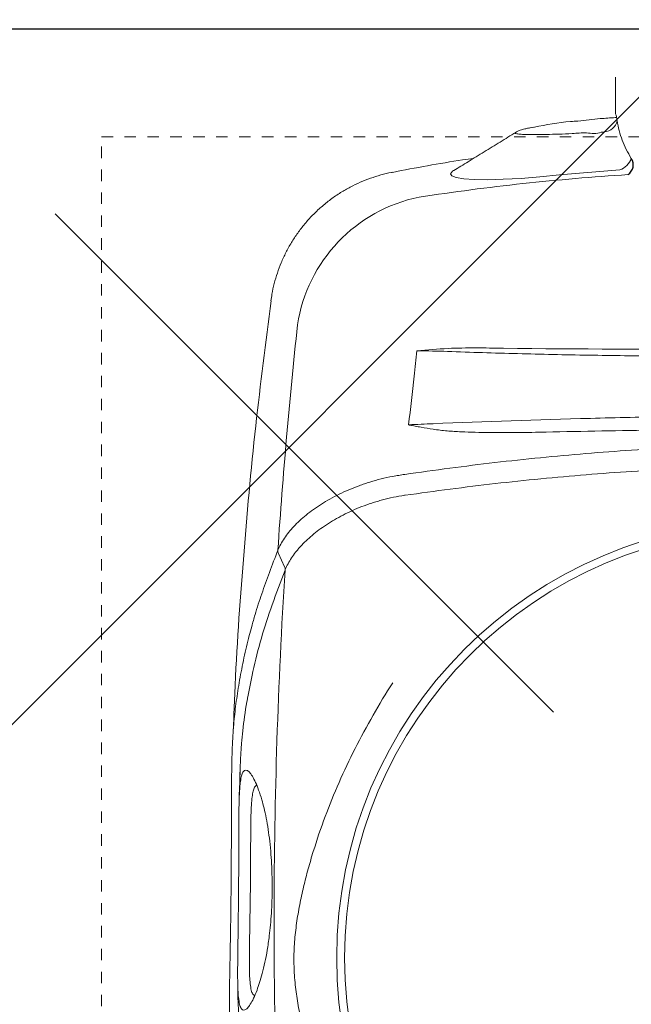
# Model space of a CAD drawing. Header units: inches. Extents: x 704 to 259546, y -107711 to 151004.
# Tile 217 of 256: x 127695.75 to 127701.09, y 23506.93 to 23515.53. Entities that reach past the tile are written whole.
import ezdxf

# ---------------------------------------------------------------- set-up
doc = ezdxf.new("R2010")
doc.units = ezdxf.units.IN
doc.header["$MEASUREMENT"] = 0
doc.linetypes.add('11aa1PB-bd$0$11aa1PB-af$0$TRATTEGGIATA', pattern=[0.75, 0.5, -0.25])
for name, color, linetype, lineweight in [('00-GRIDTEXT', 1, 'Continuous', 13), ('FLOOR RAISE', 4, 'Continuous', 5), ('KIT TEXT.', 5, 'Continuous', 5), ('PP-Waste Pipe', 3, 'Continuous', 25)]:
    doc.layers.add(name, color=color, linetype=linetype, lineweight=lineweight)
doc.layers.add('FAINTEQUIP', color=7, linetype='Continuous', lineweight=0, true_color=0x4a4747)
for name, color, linetype in [('KIT EQUIPMENT', 3, 'Continuous'), ('PP BALL VALVE', 7, 'Continuous'), ('TEXT50', 7, 'Continuous')]:
    doc.layers.add(name, color=color, linetype=linetype)
doc.styles.add('ISO', font='isocp.shx', dxfattribs={"height": 250})

# ---------------------------------------------------------------- blocks, each defined once
blk = doc.blocks.new('A$C6E471120')
at = {"layer": 'KIT EQUIPMENT', "color": 8}
blk.add_line((-439.1, -1774.55, 0), (-328.67, -1884.97, 0), dxfattribs=at)
at = {"layer": 'KIT EQUIPMENT', "color": 8, "elevation": 0}
blk.add_lwpolyline([(-80, -2108.65), (-80, -1758.65, 0.414214), (-105, -1733.65), (-455, -1733.65, 0.414214), (-480, -1758.65), (-480, -2108.65, 0.414214), (-455, -2133.65), (-105, -2133.65, 0.414214)], format="xyb", close=True, dxfattribs=at)
at = {"layer": 'KIT TEXT.', "color": 8, "insert": (-5344.11, -1932.58, 488.6), "char_height": 60.1753, "width": 1050.2839, "attachment_point": 7, "style": 'ISO'}
blk.add_mtext('\\pi300.49;{\\Fromans|c0;\\W0.8;WORK TABLE}', dxfattribs=at)
blk = doc.blocks.new('FF')
at = {"layer": '00-GRIDTEXT', "color": 8, "xscale": 0.03937007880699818, "yscale": 0.03937007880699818, "zscale": 0.03937007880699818}
blk.add_blockref('A$C6E471120', (127713.35, 23583.6962), dxfattribs=at)
blk = doc.blocks.new('GREASE TRAP')
at = {"linetype": 'Continuous', "lineweight": 0}
for p, q in [((125.95, 14.6), (126.02, 5.6)), ((101.47, 1.02), (101.53, 1.09)), ((105.08, 2.2), (104.82, 2.14)), ((106.09, 2.36), (105.08, 2.2)), ((105.88, 2.34), (105.46, 2.26)), ((71.3, -8.75), (71.3, -8.75)), ((86.29, -8.28), (86.29, -8.28)), ((112.29, -9.3), (127.01, -8.07)), ((41.53, -40.18), (41.52, -40.18)), ((74.32, -82.74), (74.32, -82.73))]:
    blk.add_line(p, q, dxfattribs=at)
at = {"linetype": 'Continuous', "lineweight": 0, "flags": 128}
for points in [[(86.3, -8.3), (86.04, -8.45), (85.54, -9.06), (85.84, -9.59), (86.91, -10), (88.8, -10.3), (91.36, -10.48), (94.66, -10.52), (98.48, -10.42), (102.88, -10.18), (107.43, -9.81), (112.29, -9.3), (112.29, -9.3), (112.29, -9.3)], [(43.37, -102.12), (44.1, -103.76), (44.83, -105.41)]]:
    blk.add_lwpolyline(points, dxfattribs=at)
at = {"linetype": 'Continuous', "lineweight": 0}
for radius in [106.93, 105]:
    blk.add_circle((164.57, -201.17), radius, dxfattribs=at)
for centre, radius, start, end in [((122.99, 4.65), 3.47, 273.8373, 347.9506), ((125.77, -3.96), 4.3, 286.8246, 341.9182), ((85.35, -51.77), 37.74, 101.4742, 171.3433), ((70.56, -69.04), 5.1, 342.0367, 342.3594)]:
    blk.add_arc(centre, radius, start, end, dxfattribs=at)
for points, knots in [([(126.02, 5.6), (126.09, 5.34), (126.13, 5.18), (126.25, 4.67), (126.31, 4.33), (126.38, 3.92)], [0, 0, 0, 0, 0.5, 0.5, 1, 1, 1, 1]), ([(116.76, 3.87), (116.16, 3.83), (112.47, 3.6), (109, 2.92), (106.09, 2.36)], [0, 0, 0, 0, 0.163282, 1, 1, 1, 1]), ([(126.23, 4.72), (126.13, 4.71), (126.03, 4.7), (125.93, 4.7), (124.7, 4.62), (121.64, 4.44), (118.59, 4.07), (116.77, 3.85)], [-0.033141, -0.033141, -0.033141, -0.033141, 0, 0, 0, 0.400839, 1, 1, 1, 1]), ([(126.38, 3.92), (126.52, 3.11), (126.69, 2.31), (127.11, 0.73), (127.36, -0.05), (127.94, -1.59), (128.26, -2.35), (129, -3.84), (129.41, -4.58), (129.86, -5.29)], [0, 0, 0, 0, 0.25, 0.25, 0.5, 0.5, 0.75, 0.75, 1, 1, 1, 1]), ([(101.52, 1.09), (100.26, 0.3), (97.71, -1.29), (93.81, -3.69), (90, -6.02), (87.5, -7.55), (86.31, -8.27)], [0, 0, 0, 0, 0.2528454, 0.5089886, 0.7672662, 1, 1, 1, 1]), ([(122.45, 1.12), (122.45, 1.12), (121.38, 0.58), (118.79, 1.17), (115.38, 0.72), (112.05, 0.67), (109.07, 0.56), (106.46, 0.53), (104.35, 0.54), (102.74, 0.61), (101.74, 0.74), (101.3, 0.87), (101.43, 0.98), (101.47, 1.02)], [0, 0, 0, 0, 0.000001, 0.102794, 0.208141, 0.312848, 0.420372, 0.524648, 0.631769, 0.736112, 0.843311, 0.947618, 1, 1, 1, 1]), ([(104.82, 2.16), (104.55, 2.1), (103.84, 1.96), (103.07, 1.76), (102.37, 1.52), (101.91, 1.34), (101.6, 1.15), (101.52, 1.1)], [0, 0, 0, 0, 0.216023, 0.560392, 0.763973, 0.942309, 1, 1, 1, 1]), ([(123.22, 1.19), (122.97, 1.16), (122.71, 1.12), (122.45, 1.12), (122.45, 1.12)], [0, 0, 0, 0, 0.9999461, 1, 1, 1, 1]), ([(91.16, -5.31), (90.27, -5.43), (83.62, -6.33), (77.02, -7.61), (71.29, -8.71)], [0, 0, 0, 0, 0.132817, 1, 1, 1, 1]), ([(71.29, -8.7), (71.22, -8.71), (70.27, -8.86), (68.47, -9.33), (65.89, -10.12), (63.38, -11.12), (60.94, -12.29), (58.51, -13.69), (56.13, -15.31), (53.84, -17.17), (51.72, -19.17), (49.79, -21.31), (48.05, -23.56), (46.51, -25.91), (45.16, -28.33), (44.01, -30.83), (43.06, -33.37), (42.31, -35.94), (41.79, -38.22), (41.6, -39.64), (41.53, -40.18)], [0, 0, 0, 0, 0.0043, 0.062427, 0.120682, 0.179038, 0.237474, 0.295974, 0.360442, 0.424188, 0.487097, 0.549223, 0.610606, 0.671276, 0.731251, 0.79054, 0.849146, 0.907063, 0.964275, 1, 1, 1, 1]), ([(77.84, -14.79), (82.06, -14.17), (90.5, -12.93), (103.28, -11.43), (116.13, -10.17), (124.74, -9.56), (129.05, -9.26)], [0, 0, 0, 0, 0.249503, 0.499006, 0.749503, 1, 1, 1, 1]), ([(41.54, -40.18), (40.23, -50.39), (37.53, -71.48), (34.64, -103.57), (32.78, -130.21), (32.28, -145.94), (32.31, -145.02)], [0, 0, 0, 0, 0.27832, 0.574596, 0.870871, 1, 1, 1, 1]), ([(43.22, -101.3), (43.83, -92.06), (44.54, -82.84), (46.15, -64.44), (47.04, -55.26), (48.04, -46.09)], [0, 0, 0, 0, 0.5, 0.5, 1, 1, 1, 1]), ([(154.76, -53.76), (148.84, -53.77), (142.93, -53.76), (131.15, -53.68), (125.27, -53.61), (113.57, -53.42), (107.75, -53.29), (96.22, -52.99), (90.5, -52.81), (84.82, -52.6)], [0, 0, 0, 0, 0.25, 0.25, 0.5, 0.5, 0.75, 0.75, 1, 1, 1, 1]), ([(98.53, -51.82), (96.25, -51.77), (93.99, -51.74), (90.59, -51.74), (89.46, -51.74), (87.2, -51.78), (86.07, -51.81), (84.94, -51.87)], [0, 0, 0, 0, 0.5, 0.5, 0.75, 0.75, 1, 1, 1, 1]), ([(81.31, -70.3), (93.99, -69.76), (106.82, -69.32), (123.07, -68.91), (126.33, -68.83), (132.85, -68.69), (136.11, -68.62), (145.91, -68.45), (152.46, -68.37), (159.02, -68.31)], [0, 0, 0, 0, 0.5, 0.5, 0.625, 0.625, 0.75, 0.75, 1, 1, 1, 1]), ([(75.42, -70.61), (75.38, -70.6), (75.33, -70.58), (75.29, -70.57), (75.28, -70.57), (75.27, -70.56), (75.26, -70.56)], [0, 0, 0, 0, 0.0002012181, 0.0002012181, 0.0002012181, 0.0002381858, 0.0002381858, 0.0002381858, 0.0002381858]), ([(75.43, -70.58), (75.38, -70.58), (75.34, -70.57), (75.29, -70.56), (75.28, -70.56), (75.27, -70.56), (75.26, -70.56)], [0, 0, 0, 0, 0.0002027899, 0.0002027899, 0.0002027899, 0.000241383, 0.000241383, 0.000241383, 0.000241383]), ([(81.28, -71.66), (80.3, -71.51), (79.32, -71.34), (77.85, -71.08), (77.37, -70.99), (76.63, -70.86), (76.39, -70.81), (76.03, -70.74), (75.9, -70.72), (75.72, -70.68), (75.66, -70.67), (75.54, -70.64), (75.48, -70.63), (75.42, -70.61)], [0, 0, 0, 0, 0.5, 0.5, 0.75, 0.75, 0.875, 0.875, 0.9375, 0.9375, 0.96875, 0.96875, 1, 1, 1, 1]), ([(108.95, -72.36), (106.63, -72.42), (104.32, -72.46), (99.69, -72.5), (97.38, -72.5), (92.76, -72.45), (90.46, -72.4), (87, -72.23), (85.85, -72.16), (84.13, -72.01), (83.56, -71.96), (82.42, -71.83), (81.85, -71.76), (81.28, -71.66)], [0, 0, 0, 0, 0.25, 0.25, 0.5, 0.5, 0.75, 0.75, 0.875, 0.875, 0.9375, 0.9375, 1, 1, 1, 1]), ([(218.34, -71.59), (209.25, -71.52), (200.14, -71.48), (181.9, -71.47), (172.77, -71.5), (159.07, -71.6), (154.5, -71.64), (145.37, -71.74), (140.81, -71.8), (127.14, -72), (118.04, -72.16), (108.95, -72.36)], [0, 0, 0, 0, 0.25, 0.25, 0.5, 0.5, 0.625, 0.625, 0.75, 0.75, 1, 1, 1, 1]), ([(74.32, -82.73), (81.66, -81.67), (89.03, -80.7), (100.13, -79.41), (103.84, -79.01), (111.28, -78.27), (115, -77.93), (126.2, -77.01), (133.68, -76.53), (148.66, -75.85), (156.16, -75.65), (171.19, -75.55), (178.71, -75.64), (193.71, -76.11), (201.19, -76.49), (212.38, -77.25), (216.11, -77.53), (223.56, -78.17), (227.28, -78.52), (238.4, -79.65), (245.79, -80.51), (253.14, -81.48)], [0, 0, 0, 0, 0.125, 0.125, 0.1875, 0.1875, 0.25, 0.25, 0.375, 0.375, 0.5, 0.5, 0.625, 0.625, 0.75, 0.75, 0.8125, 0.8125, 0.875, 0.875, 1, 1, 1, 1]), ([(253.12, -86.58), (245.77, -85.63), (238.4, -84.78), (223.59, -83.31), (216.15, -82.68), (201.21, -81.69), (193.73, -81.32), (178.73, -80.86), (171.23, -80.77), (156.21, -80.87), (148.7, -81.07), (133.72, -81.74), (126.25, -82.21), (115.08, -83.11), (111.36, -83.45), (103.92, -84.17), (100.21, -84.57), (89.11, -85.83), (81.75, -86.79), (74.42, -87.84)], [0, 0, 0, 0, 0.125, 0.125, 0.25, 0.25, 0.375, 0.375, 0.5, 0.5, 0.625, 0.625, 0.75, 0.75, 0.8125, 0.8125, 0.875, 0.875, 1, 1, 1, 1]), ([(43.22, -101.31), (43.42, -100.82), (43.65, -100.33), (44.18, -99.35), (44.48, -98.86), (45.46, -97.39), (46.24, -96.43), (48.02, -94.54), (49.03, -93.61), (50.73, -92.23), (51.32, -91.78), (52.57, -90.88), (53.22, -90.45), (55.25, -89.16), (56.69, -88.35), (59.77, -86.84), (61.4, -86.14), (63.56, -85.34), (64, -85.19), (64.89, -84.89), (65.33, -84.74), (66.69, -84.33), (67.6, -84.07), (69.46, -83.61), (70.41, -83.4), (71.86, -83.12), (72.34, -83.03), (73.08, -82.92), (73.33, -82.88), (73.82, -82.8), (74.07, -82.77), (74.32, -82.74)], [0, 0, 0, 0, 0.0625, 0.0625, 0.125, 0.125, 0.25, 0.25, 0.375, 0.375, 0.4375, 0.4375, 0.5, 0.5, 0.625, 0.625, 0.75, 0.75, 0.78125, 0.78125, 0.8125, 0.8125, 0.875, 0.875, 0.9375, 0.9375, 0.96875, 0.96875, 0.984375, 0.984375, 1, 1, 1, 1]), ([(74.29, -87.85), (72.41, -88.13), (70.6, -88.51), (68.4, -89.09), (67.96, -89.22), (67.1, -89.47), (66.67, -89.61), (65.39, -90.03), (64.57, -90.32), (62.16, -91.26), (60.64, -91.95), (58.48, -93.06), (57.78, -93.45), (56.41, -94.24), (55.75, -94.65), (53.85, -95.91), (52.69, -96.77), (50.58, -98.55), (49.62, -99.46), (48.56, -100.62), (48.35, -100.85), (47.95, -101.32), (47.76, -101.55), (47.21, -102.26), (46.87, -102.73), (45.93, -104.14), (45.43, -105.09), (45.04, -106.04)], [0, 0, 0, 0, 0.125, 0.125, 0.15625, 0.15625, 0.1875, 0.1875, 0.25, 0.25, 0.375, 0.375, 0.4375, 0.4375, 0.5, 0.5, 0.625, 0.625, 0.75, 0.75, 0.78125, 0.78125, 0.8125, 0.8125, 0.875, 0.875, 1, 1, 1, 1]), ([(36.81, -119.99), (37.08, -119.02), (37.81, -116.34), (39.26, -111.98), (41.11, -106.77), (42.52, -103.12), (43.22, -101.3)], [0, 0, 0, 0, 0.157579, 0.438078, 0.719047, 1, 1, 1, 1]), ([(43.22, -101.31), (43.21, -101.34), (43.2, -101.37), (43.2, -101.44), (43.2, -101.48), (43.2, -101.58), (43.2, -101.65), (43.24, -101.86), (43.29, -101.99), (43.36, -102.11)], [0, 0, 0, 0, 0.125, 0.125, 0.25, 0.25, 0.5, 0.5, 1, 1, 1, 1]), ([(44.97, -106.22), (43.89, -109.06), (41.71, -114.76), (39.1, -122.81), (37.09, -130.5), (36.19, -135.43), (35.79, -137.6)], [0, 0, 0, 0, 0.263525, 0.527185, 0.79078, 1, 1, 1, 1]), ([(44.68, -273.64), (43.85, -259.72), (43.24, -245.79), (42.65, -224.84), (42.5, -217.85), (42.31, -203.86), (42.27, -196.86), (42.31, -175.88), (42.54, -161.92), (43.44, -134.03), (44.1, -120.11), (44.97, -106.22)], [0, 0, 0, 0, 0.25, 0.25, 0.375, 0.375, 0.5, 0.5, 0.75, 0.75, 1, 1, 1, 1]), ([(36.12, -251.14), (35.82, -249.73), (35.04, -246.12), (34.01, -240.6), (33.01, -234.46), (32.25, -228.5), (31.71, -222.66), (31.45, -217.79), (31.36, -213.94), (31.35, -210.92), (31.38, -207.57), (31.44, -203.91), (31.52, -199.89), (31.6, -195.74), (31.66, -191.37), (31.72, -186.77), (31.77, -181.78), (31.8, -176.62), (31.82, -171.62), (31.82, -167.42), (31.83, -163.9), (31.84, -160.97), (31.86, -158.21), (31.9, -155.19), (31.96, -152.05), (32.07, -148.87), (32.23, -146), (32.51, -142.49), (32.99, -138.34), (33.81, -133.17), (34.87, -127.68), (35.87, -123.26), (36.6, -120.74), (36.81, -119.99)], [0, 0, 0, 0, 0.033599, 0.086704, 0.14001, 0.193319, 0.246393, 0.299468, 0.326258, 0.353125, 0.379834, 0.406408, 0.428618, 0.451478, 0.47167, 0.492329, 0.516002, 0.540379, 0.564065, 0.588402, 0.605742, 0.623087, 0.640895, 0.658706, 0.685242, 0.711788, 0.738802, 0.765824, 0.81871, 0.871587, 0.924587, 0.977588, 1, 1, 1, 1]), ([(72.34, -269.85), (70.61, -267.24), (68.96, -264.61), (65.82, -259.3), (64.32, -256.62), (61.49, -251.21), (60.15, -248.47), (57.62, -242.94), (56.44, -240.15), (54.22, -234.5), (53.2, -231.66), (51.81, -227.36), (51.37, -225.92), (50.53, -223.03), (50.13, -221.58), (49.4, -218.65), (49.06, -217.18), (48.44, -214.2), (48.16, -212.7), (47.7, -209.68), (47.51, -208.16), (47.31, -205.86), (47.25, -205.08), (47.2, -203.91), (47.18, -203.52), (47.16, -202.74), (47.15, -202.34), (47.14, -200.37), (47.2, -198.82), (47.43, -195.74), (47.6, -194.22), (48.02, -191.2), (48.28, -189.7), (48.86, -186.72), (49.18, -185.24), (49.87, -182.31), (50.25, -180.86), (51.04, -177.97), (51.46, -176.54), (52.79, -172.25), (53.76, -169.41), (56.92, -160.97), (59.36, -155.42), (63.53, -147.17), (65, -144.45), (68.08, -139.08), (69.69, -136.42), (71.38, -133.8)], [0, 0, 0, 0, 0.0625, 0.0625, 0.125, 0.125, 0.1875, 0.1875, 0.25, 0.25, 0.3125, 0.3125, 0.34375, 0.34375, 0.375, 0.375, 0.40625, 0.40625, 0.4375, 0.4375, 0.46875, 0.46875, 0.484375, 0.484375, 0.492188, 0.492188, 0.5, 0.5, 0.53125, 0.53125, 0.5625, 0.5625, 0.59375, 0.59375, 0.625, 0.625, 0.65625, 0.65625, 0.6875, 0.6875, 0.75, 0.75, 0.875, 0.875, 0.9375, 0.9375, 1, 1, 1, 1]), ([(35.79, -137.6), (35.73, -137.89), (35.19, -140.65), (34.74, -144.26), (34.3, -148.61), (34.08, -152.01), (33.93, -155.35), (33.88, -157.89), (33.86, -158.92)], [0, 0, 0, 0, 0.042136, 0.404804, 0.566088, 0.727781, 0.888854, 1, 1, 1, 1]), ([(33.9, -159.41), (33.94, -158.9), (34.05, -157.71), (34.3, -156.51), (34.64, -155.63), (35.06, -155.2), (35.59, -155.17), (36.23, -155.63), (36.95, -156.6), (37.71, -158.06), (38.5, -159.97), (39.21, -162.13), (39.83, -164.47), (40.36, -166.86), (40.83, -169.57), (41.23, -172.57), (41.53, -175.66), (41.71, -178.66), (41.8, -181.44), (41.83, -184.22), (41.77, -187.2), (41.63, -190.26), (41.4, -193.16), (41.07, -196.26), (40.62, -199.38), (40.03, -202.44), (39.39, -205.08), (38.74, -207.31), (38.01, -209.38), (37.24, -211.21), (36.45, -212.66), (35.74, -213.57), (35.1, -214.03), (34.55, -214.03), (34.09, -213.47), (33.74, -212.36), (33.59, -211.05), (33.52, -210.4)], [0, 0, 0, 0, 0.026608, 0.06138, 0.0962, 0.130925, 0.168927, 0.207024, 0.245099, 0.283069, 0.316694, 0.350298, 0.37294, 0.395622, 0.418192, 0.438002, 0.457786, 0.474878, 0.488481, 0.502082, 0.518368, 0.53466, 0.550889, 0.567128, 0.590899, 0.614713, 0.640745, 0.66688, 0.692979, 0.729781, 0.766704, 0.803672, 0.840537, 0.880482, 0.920552, 0.960572, 1, 1, 1, 1]), ([(34.01, -155.25), (33.9, -157.41), (33.78, -159.75), (33.74, -162.09), (33.74, -162.28)], [0, 0, 0, 0, 0.919543, 1, 1, 1, 1]), ([(38.02, -158.83), (37.92, -158.92), (37.81, -159.01), (37.71, -159.1), (37.71, -159.1), (37.71, -159.1), (37.71, -159.1), (37.66, -159.15), (37.47, -159.32), (37.22, -160.03), (36.95, -161.28), (36.76, -163.11), (36.65, -165.19), (36.59, -167.31), (36.56, -169.28), (36.55, -171.74), (36.54, -174.48), (36.53, -177.24), (36.51, -179.7), (36.5, -182.19), (36.48, -183.8), (36.47, -184.62)], [-0.088365, -0.088365, -0.088365, -0.088365, 0, 0, 0, 0, 0, 0, 0.042963, 0.162036, 0.283698, 0.405299, 0.528456, 0.591382, 0.654277, 0.728503, 0.80457, 0.856235, 0.909083, 0.954041, 1, 1, 1, 1]), ([(33.58, -184.59), (33.59, -183.61), (33.6, -181.65), (33.62, -178.66), (33.63, -175.69), (33.63, -172.46), (33.64, -169.27), (33.65, -166.25), (33.69, -163.68), (33.76, -161.57), (33.82, -160.14), (33.88, -159.56), (33.9, -159.41)], [0, 0, 0, 0, 0.0782123, 0.1564368, 0.2446658, 0.3329467, 0.4546253, 0.5765046, 0.703629, 0.8312553, 0.9586974, 1, 1, 1, 1]), ([(33.52, -210.4), (33.52, -210.39), (33.46, -209.93), (33.41, -208.55), (33.35, -206.46), (33.35, -204.16), (33.37, -201.87), (33.4, -199.23), (33.44, -196.25), (33.49, -192.94), (33.53, -189.33), (33.56, -186.49), (33.58, -184.91), (33.58, -184.59)], [0, 0, 0, 0, 0.0021857, 0.1486808, 0.2950678, 0.3936347, 0.4923949, 0.5907133, 0.6868358, 0.782863, 0.8795306, 0.9761461, 1, 1, 1, 1]), ([(36.47, -184.62), (36.47, -184.87), (36.45, -186.16), (36.42, -188.5), (36.36, -191.8), (36.3, -195.15), (36.25, -198.26), (36.22, -200.9), (36.22, -203.27), (36.27, -205.35), (36.39, -207.31), (36.61, -208.85), (36.89, -209.87), (37.15, -210.12), (37.25, -210.22), (37.25, -210.22), (37.25, -210.22), (37.25, -210.22), (37.34, -210.31), (37.44, -210.4), (37.53, -210.49)], [0, 0, 0, 0, 0.014263, 0.071432, 0.130741, 0.207145, 0.286904, 0.364421, 0.443321, 0.542698, 0.643157, 0.777817, 0.912539, 1, 1, 1, 1, 1, 1, 1.081436, 1.081436, 1.081436, 1.081436]), ([(33.39, -207.44), (33.39, -208.26), (33.4, -210.01), (33.54, -215.18), (34, -222.04), (35.11, -230.54), (35.9, -235.6), (36.46, -238.37), (36.49, -238.54)], [0, 0, 0, 0, 0.076639, 0.163762, 0.518013, 0.751525, 0.985081, 1, 1, 1, 1])]:
    blk.add_open_spline(points, degree=3, knots=knots, dxfattribs=at)
for points in [[(76.62, -58.67), (76.86, -56.58), (77.09, -54.5), (77.32, -52.42)], [(84.94, -51.87), (82.41, -52), (79.87, -52.19), (77.32, -52.42)], [(84.82, -52.6), (82.36, -52.52), (79.85, -52.46), (77.32, -52.42)], [(153.98, -52.02), (135.42, -52.1), (116.93, -52.03), (98.53, -51.82)], [(75.26, -70.56), (75.73, -66.6), (76.18, -62.63), (76.62, -58.67)], [(75.26, -70.56), (77.3, -70.49), (79.32, -70.4), (81.31, -70.3)], [(74.42, -87.84), (74.37, -87.84), (74.33, -87.85), (74.29, -87.85)], [(43.22, -101.3), (43.22, -101.3), (43.22, -101.31), (43.22, -101.31)], [(43.36, -102.11), (43.36, -102.12), (43.36, -102.12), (43.37, -102.12)], [(45.04, -106.04), (45.03, -105.83), (44.96, -105.6), (44.83, -105.41)], [(45.04, -106.04), (45.02, -106.1), (45, -106.16), (44.97, -106.22)]]:
    blk.add_open_spline(points, degree=3, dxfattribs=at)
at = {"layer": 'FAINTEQUIP', "color": 4, "linetype": '11aa1PB-bd$0$11aa1PB-af$0$TRATTEGGIATA'}
blk.add_lwpolyline([(0, -404), (0, 0), (337, 0), (337, -404), (0, -404)], dxfattribs=at)
at = {"layer": 'TEXT50'}
blk.add_arc((127.46, -6.87), 2.87, 303.7461, 33.3547, dxfattribs=at)

msp = doc.modelspace()

# ---------------------------------------------------------------- hatches: boundary and pattern name
at = {"layer": 'FLOOR RAISE'}
h = msp.add_hatch(dxfattribs=at)
h.set_pattern_fill('ANSI31', color=256, scale=80)
h.set_pattern_definition([(45, (-1158.461, 0), (-7.0710678, 7.0710678), [])])
h.paths.add_polyline_path([(127506.35, 23264.6957), (127506.35, 23282.6957), (127507.85, 23282.6957), (127507.85, 23592.6957), (128253.35, 23592.6957), (128253.35, 23436.1957), (128235.35, 23436.1957), (128235.35, 23433.1957), (127959.35, 23433.1957), (127959.35, 23331.1957), (127870.85, 23331.1957), (127722.35, 23331.1957), (127722.35, 23264.6957)])

# ---------------------------------------------------------------- linework, layer by layer
at = {"layer": 'PP BALL VALVE', "lineweight": 53}
msp.add_circle((130061.4819, 21646.6461), 129357.5882, dxfattribs=at)

# ---------------------------------------------------------------- block references
at = {"color": 8, "lineweight": 53}
msp.add_blockref('FF', (0, 0), dxfattribs=at)
at = {"layer": 'PP-Waste Pipe', "ltscale": 0.25, "xscale": 0.03560830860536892, "yscale": 0.03560830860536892, "zscale": 0.03560830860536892, "rotation": 359.9999999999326}
msp.add_blockref('GREASE TRAP', (127696.4663, 23514.5042, 0), dxfattribs=at)

doc.saveas('drawing.dxf')
